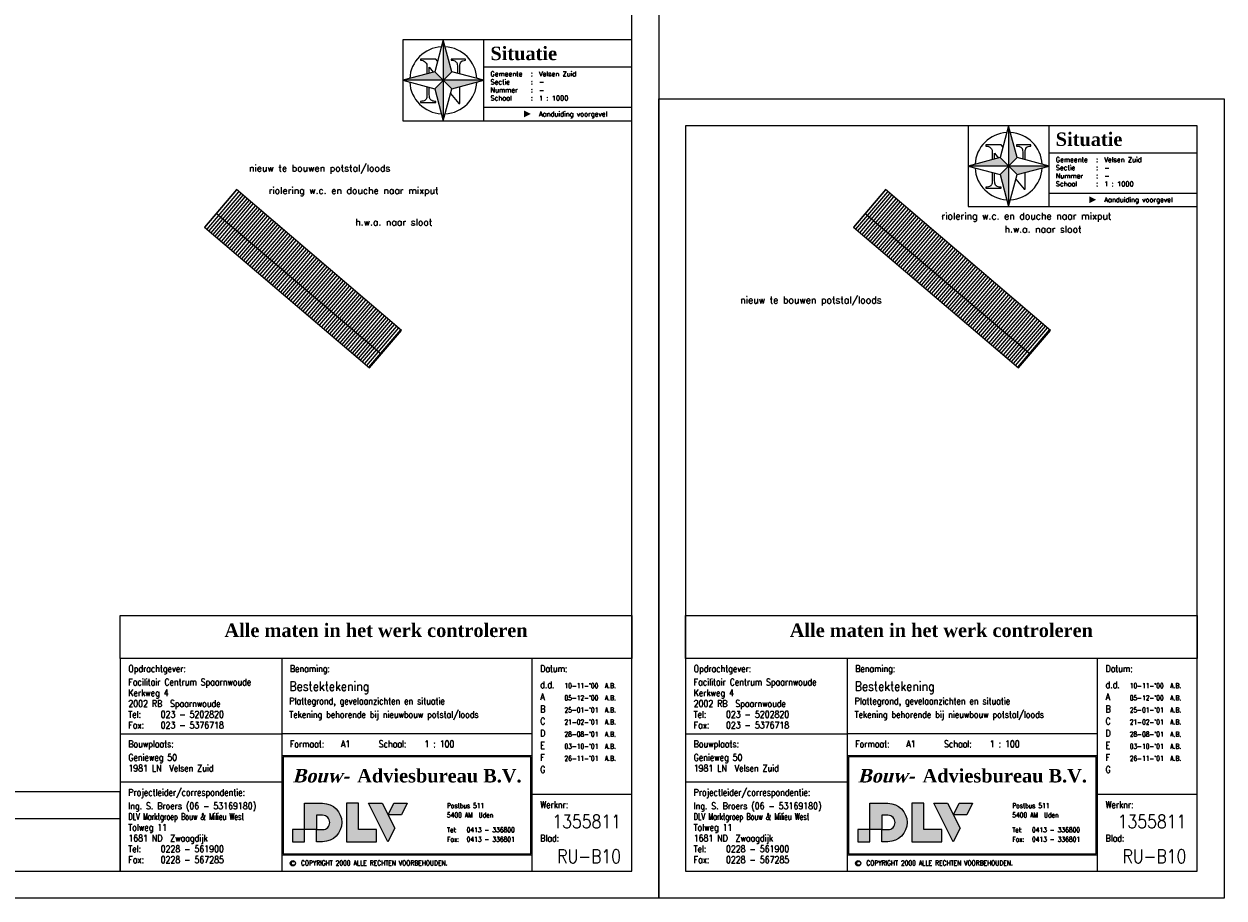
# Model space of a CAD drawing. Extents: x 0 to 139982, y -59400 to 0.
# Tile 17 of 20: x 90424 to 135000, y -59400 to -26917. Entities that reach past the tile are written whole.
import ezdxf
from ezdxf.enums import TextEntityAlignment as Align

# ---------------------------------------------------------------- set-up
doc = ezdxf.new("R2010")
doc.units = 0
doc.header["$LTSCALE"] = 100
doc.header["$MEASUREMENT"] = 0
doc.layers.get('0').update_dxf_attribs({"linetype": 'CONTINUOUS'})
for name, color, linetype in [('A--A21--_F1---', 8, 'CONTINUOUS'), ('A--L$2A-', 7, 'CONTINUOUS'), ('A--L$2A-_F123-', 7, 'CONTINUOUS'), ('A--L$4A-', 7, 'CONTINUOUS'), ('A--L$4A-_F123-', 7, 'CONTINUOUS'), ('A--L$4B-_F123-', 2, 'CONTINUOUS'), ('A--L$4C-_F123-', 3, 'CONTINUOUS'), ('A--L$9A-_F123-', 1, 'CONTINUOUS'), ('A--T$1A-_F123-_01', 7, 'CONTINUOUS'), ('A--T$1A-_F123-_0_18MM', 1, 'CONTINUOUS'), ('A--T$1A-_F123-_0_25MM', 2, 'CONTINUOUS'), ('A__L$4A-_STEMPEL', 7, 'CONTINUOUS')]:
    doc.layers.add(name, color=color, linetype=linetype)
doc.styles.add('0_18', font='ROMANS.shx', dxfattribs={"height": 180})
doc.styles.add('0_25', font='ROMANS.shx', dxfattribs={"height": 250})
doc.styles.add('DLV_2', font='romand.shx', dxfattribs={"height": 2.5})
doc.styles.add('DLV_5', font='TIMESBD.TTF')
doc.styles.add('ST-01', font='TIMESBD.TTF', dxfattribs={"height": 5})

# ---------------------------------------------------------------- blocks, each defined once
blk = doc.blocks.new('ST-NL-NO')
at = {"layer": 'A--L$4A-_F123-', "linetype": 'CONTINUOUS'}
h = blk.add_hatch(color=7, dxfattribs=at)
h.paths.add_polyline_path([(-121.53, 10.94), (-121.53, 15.41), (-126, 15.41), (-126, 10.94)])
h.paths.add_polyline_path([(-107.71, 18.08), (-107.85, 16.64), (-108.27, 15.3), (-108.92, 14.09), (-109.8, 13.03), (-110.85, 12.16), (-112.06, 11.5), (-113.4, 11.09), (-114.84, 10.94), (-117.07, 10.94), (-117.07, 15.41), (-114.84, 15.41), (-114.3, 15.46), (-113.8, 15.62), (-113.35, 15.86), (-112.95, 16.19), (-112.63, 16.58), (-112.38, 17.04), (-112.23, 17.54), (-112.17, 18.08), (-112.23, 18.61), (-112.38, 19.11), (-112.63, 19.56), (-112.95, 19.96), (-113.35, 20.29), (-113.8, 20.53), (-114.3, 20.69), (-114.84, 20.74), (-117.07, 20.74), (-117.07, 15.41), (-121.53, 15.41), (-121.53, 25.2), (-114.84, 25.2), (-113.4, 25.06), (-112.06, 24.64), (-110.85, 23.99), (-109.8, 23.11), (-108.92, 22.06), (-108.27, 20.85), (-107.85, 19.51)])
h.paths.add_polyline_path([(-94.82, 10.94), (-94.82, 15.41), (-101.51, 15.41), (-101.51, 25.2), (-105.98, 25.2), (-105.98, 10.94)])
h.paths.add_polyline_path([(-88.05, 15.93), (-90.57, 10.94), (-97.77, 25.2), (-92.74, 25.2)])
h.paths.add_polyline_path([(-90.54, 20.88), (-88.35, 25.2), (-83.37, 25.2), (-85.55, 20.88)])
at = {"layer": 'A--L$4A-_F123-', "color": 3}
for p, q in [((-130, 79), (-130, 0)), ((-37, 0), (-37, 79)), ((-130, 43), (-37, 43)), ((-37, 5.94), (-130, 5.94))]:
    blk.add_line(p, q, dxfattribs=at)
at = {"layer": 'A--L$4A-_F123-', "color": 1}
for p, q in [((-190, 51), (-130, 51)), ((-37, 51), (-130, 51)), ((-130, 33), (-190, 33)), ((0, 28.45), (-37, 28.45))]:
    blk.add_line(p, q, dxfattribs=at)
at = {"layer": 'A--L$4A-_F123-', "color": 4}
blk.add_lwpolyline([(-190, 0), (0, 0), (0, 79), (-190, 79)], close=True, dxfattribs=at)
at = {"layer": 'A--L$4A-_F123-', "color": 1}
for points in [[(-190, 0), (0, 0), (0, 79), (-190, 79)], [(-129.5, 6.44), (-37.5, 6.44), (-37.5, 42.5), (-129.5, 42.5)]]:
    blk.add_lwpolyline(points, close=True, dxfattribs=at)
at = {"layer": 'A--L$4A-_F123-', "color": 7, "linetype": 'CONTINUOUS'}
blk.add_lwpolyline([(-107.71, 18.08), (-107.85, 16.64), (-108.27, 15.3), (-108.92, 14.09), (-109.8, 13.03), (-110.85, 12.16), (-112.06, 11.5), (-113.4, 11.09), (-114.84, 10.94), (-117.07, 10.94), (-117.07, 15.41), (-114.84, 15.41), (-114.3, 15.46), (-113.8, 15.62), (-113.35, 15.86), (-112.95, 16.19), (-112.63, 16.58), (-112.38, 17.04), (-112.23, 17.54), (-112.17, 18.08), (-112.23, 18.61), (-112.38, 19.11), (-112.63, 19.56), (-112.95, 19.96), (-113.35, 20.29), (-113.8, 20.53), (-114.3, 20.69), (-114.84, 20.74), (-117.07, 20.74), (-117.07, 15.41), (-121.53, 15.41), (-121.53, 25.2), (-114.84, 25.2), (-113.4, 25.06), (-112.06, 24.64), (-110.85, 23.99), (-109.8, 23.11), (-108.92, 22.06), (-108.27, 20.85), (-107.85, 19.51)], close=True, dxfattribs=at)
for points in [[(-94.82, 10.94), (-94.82, 15.41), (-101.51, 15.41), (-101.51, 25.2), (-105.98, 25.2), (-105.98, 10.94), (-94.82, 10.94)], [(-88.05, 15.93), (-90.57, 10.94), (-97.77, 25.2), (-92.74, 25.2), (-88.05, 15.93)], [(-90.54, 20.88), (-88.35, 25.2), (-83.37, 25.2), (-85.55, 20.88), (-90.54, 20.88)], [(-121.53, 10.94), (-121.53, 15.41), (-126, 15.41), (-126, 10.94), (-121.53, 10.94)]]:
    blk.add_lwpolyline(points, dxfattribs=at)
at = {"layer": 'A--L$4C-_F123-', "color": 2, "linetype": 'CONTINUOUS'}
blk.add_circle((-125.9, 2.92), 1, dxfattribs=at)
blk.add_arc((-125.9, 2.92), 0.622, 45, 315, dxfattribs=at)
at = {"layer": 'A--L$4A-_F123-', "color": 7, "linetype": 'CONTINUOUS', "style": 'DLV_5', "oblique": 15}
blk.add_text('Bouw-', height=5, dxfattribs=at).set_placement((-126, 32.94))
at = {"layer": 'A--L$4A-_F123-', "color": 7, "linetype": 'CONTINUOUS', "style": 'DLV_5'}
blk.add_text('Adviesbureau B.V.', height=5, dxfattribs=at).set_placement((-101.97, 32.94))
at = {"layer": 'A--L$4B-_F123-', "linetype": 'CONTINUOUS', "style": 'DLV_2', "flags": 8}
for tag, p, height, width in [('NAAM', (-187, 69), 2.5, 0.85), ('ADRES', (-187, 65), 2.5, 0.85), ('DATUM', (-25, 68), 1.8, 0.85), ('TEK', (-10, 68), 1.8, 0.85), ('POST-PLAATS', (-187, 61), 2.5, 0.85), ('BENAMING-2', (-127.19, 61.95), 2.5, 0.85), ('DATUMA', (-25, 63.5), 1.8, 0.85), ('TEKA', (-10, 63.5), 1.8, 0.85), ('TELEFOONNR', (-175, 57), 2.5, 0.85), ('BENAMING-3', (-127.19, 56.95), 2.5, 0.85), ('DATUMB', (-25, 59), 1.8, 0.85), ('TEKB', (-10, 59), 1.8, 0.85), ('FAX', (-175, 53), 2.5, 0.85), ('DATUMC', (-25, 54.5), 1.8, 0.85), ('TEKC', (-10, 54.5), 1.8, 0.85), ('DATUMD', (-25, 50), 1.8, 0.85), ('TEKD', (-10, 50), 1.8, 0.85), ('FORMAAT', (-108, 46), 2.5, 0.85), ('SCH1', (-77, 46), 2.5, 0.85), ('SCH2', (-63, 46), 2.5, 0.85), ('SCH3', (-49, 46), 2.5, 0.85), ('DATUME', (-25, 45.5), 1.8, 0.85), ('TEKE', (-10, 45.5), 1.8, 0.85), ('BOUWADRES', (-187, 41), 2.5, 0.85), ('DATUMF', (-25, 41), 1.8, 0.85), ('TEKF', (-10, 41), 1.8, 0.85), ('PLAATS-BOUW', (-187, 37), 2.5, 0.85), ('DATUMG', (-25, 36.5), 1.8, 0.85), ('TEKG', (-10, 36.5), 1.8, 0.85), ('NAAM-PROJ', (-187, 23), 2.5, 0.85), ('TEAM', (-187, 19), 2.5, 0.7), ('ADRES-TEAM', (-187, 15), 2.5, 0.85), ('POST-PLAATS-TEAM', (-187, 11), 2.5, 0.85), ('TELEFOONNR-TEAM', (-175, 7), 2.5, 0.85), ('FAX-TEAM', (-175, 3), 2.5, 0.85)]:
    blk.add_attdef(tag, p, '', height=height, dxfattribs=dict(at, width=width))
at = {"layer": 'A--L$4B-_F123-', "color": 3, "linetype": 'CONTINUOUS', "style": 'DLV_2', "width": 0.85, "flags": 8}
blk.add_attdef('BENAMING-1', (-127.19, 66.95), '', height=3.5, dxfattribs=at)
at = {"layer": 'A--L$4B-_F123-', "color": 4, "linetype": 'CONTINUOUS', "style": 'DLV_2', "width": 0.85, "flags": 8}
for tag, p in [('WERKNR', (-4, 15.95)), ('TEKNR', (-4, 3))]:
    blk.add_attdef(tag, text='', height=5, dxfattribs=at).set_placement(p, align=Align.RIGHT)
at = {"layer": 'A--L$4C-_F123-', "linetype": 'CONTINUOUS', "style": 'DLV_2', "width": 0.85}
for s, p in [('Opdrachtgever:', (-187, 74)), ('Benaming:', (-127, 74)), ('Datum:', (-34, 74)), ('d.d.', (-34, 68)), ('A', (-34, 63.5)), ('Tel:', (-187, 57)), ('B', (-34, 59)), ('Fax:', (-187, 53)), ('C', (-34, 54.5)), ('D', (-34, 50)), ('Bouwplaats:', (-187, 46)), ('Formaat:', (-127, 46)), ('Schaal:', (-94, 46)), ('E', (-34, 45.5)), ('F', (-34, 41)), ('G', (-34, 36.5)), ('Projectleider/correspondentie: ', (-187, 28)), ('Werknr:', (-34, 23.45)), ('Blad:', (-34, 10.95)), ('Tel:', (-187, 7)), ('Fax:', (-187, 3))]:
    blk.add_text(s, height=2.5, dxfattribs=at).set_placement(p)
at = {"layer": 'A--L$4C-_F123-', "color": 2, "linetype": 'CONTINUOUS', "style": 'DLV_2', "width": 0.85}
for s, p in [('Postbus 511', (-68.65, 23.43)), ('5400 AM  Uden', (-68.65, 19.93)), ('Tel:', (-68.65, 14.44)), ('0413 - 336800', (-61.32, 14.44)), ('Fax:', (-68.65, 10.94)), ('0413 - 336801', (-61.32, 10.94)), ('COPYRIGHT 2000 ALLE RECHTEN VOORBEHOUDEN.', (-122.87, 2.13))]:
    blk.add_text(s, height=1.8, dxfattribs=at).set_placement(p)
blk = doc.blocks.new('ST-XT-MC')
at = {"layer": 'A--L$4A-_F123-', "color": 4}
blk.add_lwpolyline([(-190, 0), (-190, 16), (0, 16), (0, 0)], dxfattribs=at)
at = {"layer": 'A--T$1A-_F123-_01', "color": 7, "style": 'ST-01'}
blk.add_text('Alle maten in het werk controleren', height=5, dxfattribs=at).set_placement((-95, 8), align=Align.CENTER)
blk = doc.blocks.new('SR-SI-01')
at = {"layer": 'A--L$9A-_F123-'}
for p, q in [((15, 30), (15, 0)), ((11.83, 11.83), (18.17, 18.17)), ((11.83, 18.17), (18.17, 11.83)), ((30, 20), (85, 20)), ((30, 15), (0, 15)), ((30, 5), (85, 5))]:
    blk.add_line(p, q, dxfattribs=at)
at = {"layer": 'A--L$9A-_F123-', "color": 4}
blk.add_line((30, 0), (30, 30), dxfattribs=at)
blk.add_lwpolyline([(0, 0), (85, 0), (85, 30), (0, 30)], close=True, dxfattribs=at)
at = {"layer": 'A--L$9A-_F123-'}
blk.add_lwpolyline([(11.83, 11.83), (15, 0), (18.17, 11.83), (30, 15), (18.17, 18.17), (15, 30), (11.83, 18.17), (0, 15)], close=True, dxfattribs=at)
at = {"layer": 'A--L$9A-_F123-', "color": 2}
for points in [[(12.89, 22.14), (12.27, 22.92), (6.54, 22.92), (6.54, 22.48), (6.96, 22.45), (7.36, 22.37), (7.67, 22.25), (7.7, 22.23), (7.97, 22.05), (8.26, 21.77), (8.58, 21.4), (8.92, 20.98), (8.92, 17.39)], [(21.13, 17.38), (21.13, 19.84), (21.13, 19.89), (21.14, 20.4), (21.18, 20.84), (21.24, 21.19), (21.33, 21.46), (21.37, 21.56), (21.59, 21.9), (21.88, 22.14), (21.99, 22.2), (22.3, 22.3), (22.72, 22.4), (23.25, 22.48), (23.25, 22.92), (17.91, 22.92), (17.91, 22.48), (18.09, 22.48), (18.55, 22.44), (18.95, 22.36), (19.29, 22.23), (19.59, 22.04), (19.83, 21.81), (19.85, 21.78), (19.99, 21.54), (20.1, 21.22), (20.18, 20.83), (20.23, 20.37), (20.25, 19.84), (20.25, 17.61)], [(9.79, 17.62), (9.79, 19.84), (11.27, 18.02)], [(8.92, 12.61), (8.92, 9.57), (8.9, 9.11), (8.84, 8.68), (8.74, 8.3), (8.59, 7.99), (8.4, 7.74), (8.39, 7.73), (8.15, 7.54), (7.84, 7.39), (7.47, 7.28), (7.04, 7.22), (6.54, 7.19), (6.54, 6.75), (12.27, 6.75), (12.27, 7.19), (11.89, 7.19), (11.51, 7.22), (11.13, 7.31), (10.77, 7.46), (10.44, 7.68), (10.37, 7.73), (10.16, 7.97), (10, 8.27), (9.89, 8.64), (9.82, 9.07), (9.79, 9.57), (9.79, 12.38)], [(17.71, 10.1), (20.72, 6.38), (21.13, 6.38), (21.13, 12.62)]]:
    blk.add_lwpolyline(points, dxfattribs=at)
at = {"layer": 'A--L$9A-_F123-'}
for start, end in [(93.0944, 176.9056), (3.0944, 86.9056), (183.0944, 266.9056), (273.0944, 356.9056)]:
    blk.add_arc((15, 15), 12.5, start, end, dxfattribs=at)
at = {"layer": 'A--L$9A-_F123-', "color": 11}
for points in [[(15, 30), (18.17, 18.17), (15, 15)], [(0, 15), (11.83, 18.17), (15, 15)], [(15, 0), (11.83, 11.83), (15, 15)], [(30, 15), (18.17, 11.83), (15, 15)]]:
    blk.add_solid(points, dxfattribs=at)
at = {"layer": 'A--L$9A-_F123-'}
blk.add_solid([(45, 3.75), (45, 1.25), (47.5, 2.5)], dxfattribs=at)
at = {"layer": 'A--T$1A-_F123-_01', "color": 7, "style": 'ST-01'}
blk.add_text('Situatie', height=5, dxfattribs=at).set_placement((32.5, 22.5))
at = {"layer": 'A--T$1A-_F123-_0_18MM', "color": 1, "style": '0_18'}
for s, p in [('Gemeente', (32.5, 16.5)), ('Sectie', (32.5, 13.5)), (':', (47.5, 16.5)), (':', (47.5, 13.5)), ('Schaal', (32.5, 7.5)), ('Nummer', (32.5, 10.5)), (':', (47.5, 10.5)), (':', (47.5, 7.5)), ('Aanduiding voorgevel', (50.5, 1.6))]:
    blk.add_text(s, height=1.8, dxfattribs=at).set_placement(p)
for tag, p in [('GEMEENTE', (50.5, 16.5)), ('SECTIE', (50.5, 13.5)), ('SCHAAL', (50.5, 7.5)), ('NUMMER', (50.5, 10.5))]:
    blk.add_attdef(tag, p, '', height=1.8, dxfattribs=at)
blk = doc.blocks.new('KA-A4-PT')
at = {"layer": 'A--L$2A-_F123-'}
blk.add_lwpolyline([(0, 297), (210, 297), (210, 0), (0, 0)], close=True, dxfattribs=at)
at = {"layer": 'A--L$2A-_F123-', "color": 4}
blk.add_lwpolyline([(10, 287), (10, 10), (200, 10), (200, 287)], close=True, dxfattribs=at)

msp = doc.modelspace()

# ---------------------------------------------------------------- hatches: boundary and pattern name
at = {"layer": 'A--A21--_F1---'}
h = msp.add_hatch(dxfattribs=at)
h.set_pattern_fill('_U', color=256, scale=100, angle=49.53496, style=0, pattern_type=0)
h.set_pattern_definition([(49.53496, (10255.24, 21135.75), (-76.08021, 64.89839), [])])
h.paths.add_polyline_path([(97129.9, -34465.2), (103262, -39696), (104449.6, -38303.8), (98317.6, -33072.9)])
h = msp.add_hatch(dxfattribs=at)
h.set_pattern_fill('_U', color=256, scale=100, angle=49.53496, style=0, pattern_type=0)
h.set_pattern_definition([(49.53496, (34358.69, 21135.75), (-76.08021, 64.89839), [])])
h.paths.add_polyline_path([(121233.4, -34465.2), (127365.5, -39696), (128553.1, -38303.8), (122421, -33072.9)])

# ---------------------------------------------------------------- linework, layer by layer
for p, q in [((103690.1, -39194.1), (97558.1, -33963.3)), ((127793.6, -39194.1), (121661.5, -33963.3))]:
    msp.add_line(p, q, dxfattribs=at)
for points in [[(97129.9, -34465.2), (103262, -39696), (104449.6, -38303.8), (98317.6, -33072.9)], [(121233.4, -34465.2), (127365.5, -39696), (128553.1, -38303.8), (122421, -33072.9)]]:
    msp.add_lwpolyline(points, close=True, dxfattribs=at)
at = {"layer": 'A--L$2A-_F123-', "color": 1}
msp.add_lwpolyline([(0, -59400), (0, 0), (114000, 0), (114000, -59400)], close=True, dxfattribs=at)
at = {"layer": 'A--L$2A-_F123-', "color": 4}
msp.add_lwpolyline([(1000, -58400), (113000, -58400), (113000, -1000), (1000, -1000)], close=True, dxfattribs=at)
at = {"layer": 'A--T$1A-_F123-_0_18MM', "color": 1}
msp.add_line((75000, -56450), (94000, -56450), dxfattribs=at)
at = {"layer": 'A--T$1A-_F123-_0_18MM', "color": 4}
msp.add_lwpolyline([(75000, -58400), (94000, -58400), (94000, -55450), (75000, -55450)], close=True, dxfattribs=at)
at = {"layer": 'A--T$1A-_F123-_0_25MM'}
for points in [[(98486, -33216.6, 0, 100, 0), (98486, -32916.6, 0, 0, 0), (98486, -32306.7, 0, 0, 0), (98781.6, -32306.7, 0, 0, 0)], [(99214, -33732.5, 0, 100, 0), (99214, -33432.5, 0, 0, 0), (99214, -33136.5, 0, 0, 0), (99509.5, -33136.5, 0, 0, 0)], [(101674.3, -34577.2, 0, 100, 0), (101958.1, -34479.8, 0, 0, 0), (102435.1, -34316.2, 0, 0, 0)], [(102435.1, -35226.2, 0, 100, 0), (102435.1, -34926.2, 0, 0, 0), (102435.1, -34316.2, 0, 0, 0), (102730.6, -34316.2, 0, 0, 0)], [(123724.5, -34086.3, 0, 100, 0), (124024.5, -34086.3, 0, 0, 0), (124485.3, -34086.3, 0, 0, 0)], [(125777.7, -34577.2, 0, 100, 0), (126077.7, -34577.2, 0, 0, 0), (126538.5, -34577.2, 0, 0, 0)], [(126538.5, -35226.2, 0, 100, 0), (126538.5, -34926.2, 0, 0, 0), (126538.5, -34577.2, 0, 0, 0), (126834.1, -34577.2, 0, 0, 0)], [(123379.9, -36296.3, 0, 100, 0), (123379.9, -36596.3, 0, 0, 0), (123379.9, -37206.2, 0, 0, 0), (123084.4, -37206.2, 0, 0, 0)]]:
    msp.add_lwpolyline(points, format="xyseb", dxfattribs=at)

# ---------------------------------------------------------------- block references
at = {"xscale": 100, "yscale": 100}
for p in [(104500, -30511.4), (125500, -33700)]:
    msp.add_blockref('SR-SI-01', p, dxfattribs=at).add_auto_attribs({'GEMEENTE': 'Velsen Zuid', 'SECTIE': '-', 'SCHAAL': '1 : 1000', 'NUMMER': '-'})
at = {"layer": 'A--L$2A-', "xscale": 100, "yscale": 100, "zscale": 100}
msp.add_blockref('KA-A4-PT', (114000, -59400), dxfattribs=at)
at = {"layer": 'A--L$4A-', "xscale": 100, "yscale": 100}
for p in [(113000, -50500), (134000, -50500)]:
    msp.add_blockref('ST-XT-MC', p, dxfattribs=at)
at = {"layer": 'A__L$4A-_STEMPEL', "xscale": 100, "yscale": 100, "zscale": 100}
for p in [(113000, -58400), (134000, -58400)]:
    msp.add_blockref('ST-NL-NO', p, dxfattribs=at).add_auto_attribs({'NAAM': 'Facilitair Centrum Spaarnwoude', 'ADRES': 'Kerkweg 4', 'POST-PLAATS': '2002 RB  Spaarnwoude', 'TELEFOONNR': '023 - 5202820', 'FAX': '023 - 5376718', 'WERKNR': '1355811', 'TEKNR': 'RU-B10', 'BENAMING-1': 'Bestektekening', 'BENAMING-2': 'Plattegrond, gevelaanzichten en situatie', 'BENAMING-3': 'Tekening behorende bij nieuwbouw potstal/loods', 'BOUWADRES': 'Genieweg 50', 'PLAATS-BOUW': '1981 LN  Velsen Zuid', 'FORMAAT': 'A1', 'SCH1': '1 : 100', 'DATUM': "10-11-'00", 'TEK': 'A.B.', 'NAAM-PROJ': 'Ing. S. Broers (06 - 53169180)', 'TEAM': 'DLV Marktgroep Bouw & Milieu West   ', 'ADRES-TEAM': 'Tolweg 11           ', 'POST-PLAATS-TEAM': '1681 ND  Zwaagdijk   ', 'TELEFOONNR-TEAM': '0228 - 561900', 'FAX-TEAM': '0228 - 567285', 'DATUMA': "05-12-'00", 'TEKA': 'A.B.', 'DATUMB': "25-01-'01", 'TEKB': 'A.B.', 'DATUMC': "21-02-'01", 'TEKC': 'A.B.', 'DATUMD': "28-08-'01", 'TEKD': 'A.B.', 'DATUME': "03-10-'01", 'TEKE': 'A.B.', 'DATUMF': "26-11-'01", 'TEKF': 'A.B.'})

# ---------------------------------------------------------------- texts
at = {"layer": 'A--T$1A-_F123-_0_25MM', "style": '0_25'}
for s, p in [('nieuw te bouwen potstal/loods', (98781.9, -32401.7)), ('riolering w.c. en douche naar mixput', (99509.9, -33231.5)), ('h.w.a. naar sloot', (102731, -34411.2)), ('riolering w.c. en douche naar mixput', (124504.4, -34181.3)), ('h.w.a. naar sloot', (126847.6, -34672.2)), ('nieuw te bouwen potstal/loods', (117030.8, -37301.2))]:
    msp.add_text(s, height=250, dxfattribs=at).set_placement(p)

doc.saveas('drawing.dxf')
